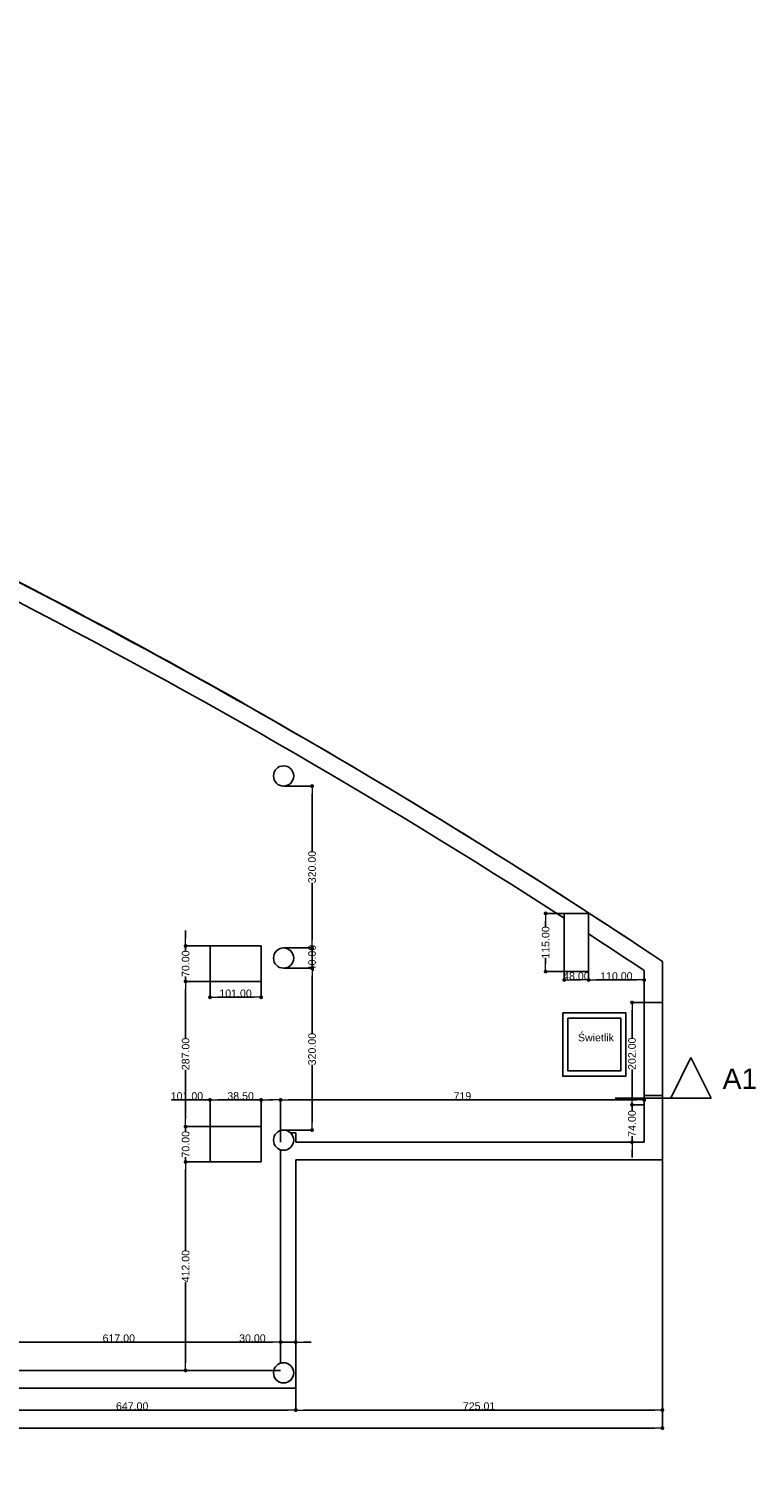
# Model space of a CAD drawing. Header units: millimetres. Extents: x -175445 to -20415, y -559200 to 231527.
# Tile 131 of 256: x -80090 to -65719, y -180731 to -152445. Entities that reach past the tile are written whole.
import ezdxf

# ---------------------------------------------------------------- set-up
doc = ezdxf.new("R2010")
doc.units = ezdxf.units.MM
doc.header["$MEASUREMENT"] = 0
doc.linetypes.add('Wipeout_Contour', pattern=[1000, 0, -1000])
for name, color, linetype in [('Polilinia', 7, 'Continuous'), ('Płaszczyzna odcinająca', 7, 'Continuous'), ('Strop', 7, 'Continuous'), ('Słup', 7, 'Continuous'), ('Tekst', 7, 'Continuous'), ('Wymiary', 63, 'Continuous'), ('Ściana', 7, 'Continuous')]:
    doc.layers.add(name, color=color, linetype=linetype)
doc.styles.add('Arial', font='txt')
doc.styles.add('Times new roman', font='txt')
doc.dimstyles.new('GENERATED_STYLE__1', dxfattribs={"dimtxt": 150, "dimasz": 152, "dimexe": 0.18, "dimexo": 0, "dimgap": 0.09, "dimtad": 1, "dimtih": 1, "dimtoh": 1, "dimlfac": 0.1, "dimzin": 0, "dimdsep": 46, "dimtxsty": 'Arial', "dimblk": 'ARROWHEAD_11', "dimblk1": 'ARROWHEAD_11', "dimblk2": 'ARROWHEAD_11', "dimcen": 0.09, "dimclrd": 114, "dimclre": 114, "dimclrt": 114, "dimazin": 0, "dimtfac": 1, "dimtdec": 4, "dimtmove": 0, "dimatfit": 3, "dimfxl": 1, "dimtolj": 1, "dimtzin": 0, "dimarcsym": 0})
doc.dimstyles.new('GENERATED_STYLE__2', dxfattribs={"dimtxt": 150, "dimasz": 152, "dimexe": 0.18, "dimexo": 0, "dimgap": 0.09, "dimtad": 1, "dimlfac": 0.1, "dimzin": 0, "dimdsep": 46, "dimtxsty": 'Arial', "dimblk": 'ARROWHEAD_11', "dimblk1": 'ARROWHEAD_11', "dimblk2": 'ARROWHEAD_11', "dimcen": 0.09, "dimclrd": 114, "dimclre": 114, "dimclrt": 114, "dimazin": 0, "dimtfac": 1, "dimtdec": 4, "dimtmove": 0, "dimatfit": 3, "dimfxl": 1, "dimtolj": 1, "dimtzin": 0, "dimarcsym": 0})

# ---------------------------------------------------------------- blocks, each defined once
blk = doc.blocks.new('ARROWHEAD_11')
at = {"color": 0, "linetype": 'Continuous', "lineweight": 0}
blk.add_line((0, 0), (-1, 0), dxfattribs=at)
at = {"color": 0, "linetype": 'Continuous', "lineweight": 0, "const_width": 0.25, "flags": 128}
blk.add_lwpolyline([(-0.125, 0, 1), (0.125, 0, 1)], format="xyb", close=True, dxfattribs=at)
blk = doc.blocks.new('*D1140')
at = {"layer": 'Defpoints', "color": 0}
for p in [(-81278, -171513), (-75108, -176623), (-75108, -178413)]:
    blk.add_point(p, dxfattribs=at)
at = {"layer": 'Wymiary', "color": 114, "lineweight": -2}
for p, q in [((-81278, -171513), (-81278, -178413)), ((-75108, -176623), (-75108, -178413)), ((-81126, -178413), (-75260, -178413))]:
    blk.add_line(p, q, dxfattribs=at)
at = {"layer": 'Wymiary', "color": 114, "lineweight": -2, "xscale": 152, "yscale": 152, "zscale": 152, "rotation": 180}
blk.add_blockref('ARROWHEAD_11', (-81278, -178413), dxfattribs=at)
at = {"layer": 'Wymiary', "color": 114, "lineweight": -2, "xscale": 152, "yscale": 152, "zscale": 152}
blk.add_blockref('ARROWHEAD_11', (-75108, -178413), dxfattribs=at)
at = {"layer": 'Wymiary', "color": 114, "lineweight": 13, "insert": (-78307, -178336), "char_height": 150, "attachment_point": 5, "style": 'Arial'}
blk.add_mtext('\\A1;617.00', dxfattribs=at)
blk = doc.blocks.new('*D1141')
at = {"layer": 'Defpoints', "color": 0}
for p in [(-75108, -176623), (-74808, -176623), (-74808, -178413)]:
    blk.add_point(p, dxfattribs=at)
at = {"layer": 'Wymiary', "color": 114, "lineweight": -2}
for p, q in [((-75108, -176623), (-75108, -178413)), ((-74808, -176623), (-74808, -178413)), ((-75918, -178413), (-75412, -178413)), ((-75412, -178413), (-75260, -178413)), ((-75108, -178413), (-74808, -178413)), ((-74656, -178413), (-74504, -178413))]:
    blk.add_line(p, q, dxfattribs=at)
at = {"layer": 'Wymiary', "color": 114, "lineweight": -2, "xscale": 152, "yscale": 152, "zscale": 152}
blk.add_blockref('ARROWHEAD_11', (-75108, -178413), dxfattribs=at)
at = {"layer": 'Wymiary', "color": 114, "lineweight": -2, "xscale": 152, "yscale": 152, "zscale": 152, "rotation": 180}
blk.add_blockref('ARROWHEAD_11', (-74808, -178413), dxfattribs=at)
at = {"layer": 'Wymiary', "color": 114, "lineweight": 13, "insert": (-75665, -178336), "char_height": 150, "attachment_point": 5, "style": 'Arial'}
blk.add_mtext('\\A1;30.00', dxfattribs=at)
blk = doc.blocks.new('*D1733')
at = {"layer": 'Defpoints', "color": 0}
for p in [(-81278, -179321), (-74808, -179321), (-74808, -179755)]:
    blk.add_point(p, dxfattribs=at)
at = {"layer": 'Wymiary', "color": 114, "lineweight": -2}
for p, q in [((-81278, -179321), (-81278, -179755)), ((-74808, -179321), (-74808, -179755)), ((-81126, -179755), (-74960, -179755))]:
    blk.add_line(p, q, dxfattribs=at)
at = {"layer": 'Wymiary', "color": 114, "lineweight": -2, "xscale": 152, "yscale": 152, "zscale": 152, "rotation": 180}
blk.add_blockref('ARROWHEAD_11', (-81278, -179755), dxfattribs=at)
at = {"layer": 'Wymiary', "color": 114, "lineweight": -2, "xscale": 152, "yscale": 152, "zscale": 152}
blk.add_blockref('ARROWHEAD_11', (-74808, -179755), dxfattribs=at)
at = {"layer": 'Wymiary', "color": 114, "lineweight": 13, "insert": (-78043, -179679), "char_height": 150, "attachment_point": 5, "style": 'Arial'}
blk.add_mtext('\\A1;647.00', dxfattribs=at)
blk = doc.blocks.new('*D1734')
at = {"layer": 'Defpoints', "color": 0}
for p in [(-67558, -174461), (-74808, -179321), (-67558, -179755)]:
    blk.add_point(p, dxfattribs=at)
at = {"layer": 'Wymiary', "color": 114, "lineweight": -2}
for p, q in [((-67558, -174461), (-67558, -179755)), ((-74808, -179321), (-74808, -179755)), ((-74656, -179755), (-67710, -179755))]:
    blk.add_line(p, q, dxfattribs=at)
at = {"layer": 'Wymiary', "color": 114, "lineweight": -2, "xscale": 152, "yscale": 152, "zscale": 152, "rotation": 180}
blk.add_blockref('ARROWHEAD_11', (-74808, -179755), dxfattribs=at)
at = {"layer": 'Wymiary', "color": 114, "lineweight": -2, "xscale": 152, "yscale": 152, "zscale": 152}
blk.add_blockref('ARROWHEAD_11', (-67558, -179755), dxfattribs=at)
at = {"layer": 'Wymiary', "color": 114, "lineweight": 13, "insert": (-71183, -179679), "char_height": 150, "attachment_point": 5, "style": 'Arial'}
blk.add_mtext('\\A1;725.01', dxfattribs=at)
blk = doc.blocks.new('*D1735')
at = {"layer": 'Defpoints', "color": 0}
for p in [(-67558, -174461), (-67558, -180112), (-140258, -180731)]:
    blk.add_point(p, dxfattribs=at)
at = {"layer": 'Wymiary', "color": 114, "lineweight": -2}
for p, q in [((-67558, -174461), (-67558, -180112)), ((-140258, -180731), (-140258, -180112)), ((-140106, -180112), (-67710, -180112))]:
    blk.add_line(p, q, dxfattribs=at)
at = {"layer": 'Wymiary', "color": 114, "lineweight": -2, "xscale": 152, "yscale": 152, "zscale": 152, "rotation": 180}
blk.add_blockref('ARROWHEAD_11', (-140258, -180112), dxfattribs=at)
at = {"layer": 'Wymiary', "color": 114, "lineweight": -2, "xscale": 152, "yscale": 152, "zscale": 152}
blk.add_blockref('ARROWHEAD_11', (-67558, -180112), dxfattribs=at)
at = {"layer": 'Wymiary', "color": 114, "lineweight": 13, "insert": (-103908, -180036), "char_height": 150, "attachment_point": 5, "style": 'Arial'}
blk.add_mtext('\\A1;7270.01', dxfattribs=at)
blk = doc.blocks.new('*D1755')
at = {"layer": 'Defpoints', "color": 0}
for p in [(-76985, -174851), (-76503, -174851), (-75108, -178971)]:
    blk.add_point(p, dxfattribs=at)
at = {"layer": 'Wymiary', "color": 114, "lineweight": -2}
for p, q in [((-76503, -174851), (-76985, -174851)), ((-76985, -175003), (-76985, -176596)), ((-76985, -178819), (-76985, -177225)), ((-75108, -178971), (-76985, -178971))]:
    blk.add_line(p, q, dxfattribs=at)
at = {"layer": 'Wymiary', "color": 114, "lineweight": -2, "xscale": 152, "yscale": 152, "zscale": 152}
for p, rotation in [((-76985, -174851), 90), ((-76985, -178971), 270)]:
    blk.add_blockref('ARROWHEAD_11', p, dxfattribs=dict(at, rotation=rotation))
at = {"layer": 'Wymiary', "color": 114, "lineweight": 13, "insert": (-76985, -176911), "char_height": 150, "attachment_point": 5, "rotation": 90, "style": 'Arial'}
blk.add_mtext('\\A1;412.00', dxfattribs=at)
blk = doc.blocks.new('*D1756')
at = {"layer": 'Defpoints', "color": 0}
for p in [(-76985, -174151), (-76503, -174151), (-76503, -174851)]:
    blk.add_point(p, dxfattribs=at)
at = {"layer": 'Wymiary', "color": 114, "lineweight": -2}
for p, q in [((-76985, -173999), (-76985, -173847)), ((-76503, -174151), (-76985, -174151)), ((-76985, -174151), (-76985, -174248)), ((-76985, -174851), (-76985, -174753)), ((-76503, -174851), (-76985, -174851)), ((-76985, -175003), (-76985, -175155))]:
    blk.add_line(p, q, dxfattribs=at)
at = {"layer": 'Wymiary', "color": 114, "lineweight": -2, "xscale": 152, "yscale": 152, "zscale": 152}
for p, rotation in [((-76985, -174151), 270), ((-76985, -174851), 90)]:
    blk.add_blockref('ARROWHEAD_11', p, dxfattribs=dict(at, rotation=rotation))
at = {"layer": 'Wymiary', "color": 114, "lineweight": 13, "insert": (-76985, -174501), "char_height": 150, "attachment_point": 5, "rotation": 90, "style": 'Arial'}
blk.add_mtext('\\A1;70.00', dxfattribs=at)
blk = doc.blocks.new('*D1757')
at = {"layer": 'Defpoints', "color": 0}
for p in [(-76985, -171281), (-76503, -171281), (-76503, -174151)]:
    blk.add_point(p, dxfattribs=at)
at = {"layer": 'Wymiary', "color": 114, "lineweight": -2}
for p, q in [((-76503, -171281), (-76985, -171281)), ((-76985, -171433), (-76985, -172403)), ((-76985, -173999), (-76985, -173028)), ((-76503, -174151), (-76985, -174151))]:
    blk.add_line(p, q, dxfattribs=at)
at = {"layer": 'Wymiary', "color": 114, "lineweight": -2, "xscale": 152, "yscale": 152, "zscale": 152}
for p, rotation in [((-76985, -171281), 90), ((-76985, -174151), 270)]:
    blk.add_blockref('ARROWHEAD_11', p, dxfattribs=dict(at, rotation=rotation))
at = {"layer": 'Wymiary', "color": 114, "lineweight": 13, "insert": (-76985, -172716), "char_height": 150, "attachment_point": 5, "rotation": 90, "style": 'Arial'}
blk.add_mtext('\\A1;287.00', dxfattribs=at)
blk = doc.blocks.new('*D1758')
at = {"layer": 'Defpoints', "color": 0}
for p in [(-76985, -170581), (-76503, -170581), (-76503, -171281)]:
    blk.add_point(p, dxfattribs=at)
at = {"layer": 'Wymiary', "color": 114, "lineweight": -2}
for p, q in [((-76985, -170429), (-76985, -170277)), ((-76503, -170581), (-76985, -170581)), ((-76985, -170581), (-76985, -170678)), ((-76985, -171281), (-76985, -171183)), ((-76503, -171281), (-76985, -171281)), ((-76985, -171433), (-76985, -171585))]:
    blk.add_line(p, q, dxfattribs=at)
at = {"layer": 'Wymiary', "color": 114, "lineweight": -2, "xscale": 152, "yscale": 152, "zscale": 152}
for p, rotation in [((-76985, -170581), 270), ((-76985, -171281), 90)]:
    blk.add_blockref('ARROWHEAD_11', p, dxfattribs=dict(at, rotation=rotation))
at = {"layer": 'Wymiary', "color": 114, "lineweight": 13, "insert": (-76985, -170931), "char_height": 150, "attachment_point": 5, "rotation": 90, "style": 'Arial'}
blk.add_mtext('\\A1;70.00', dxfattribs=at)
blk = doc.blocks.new('*D1759')
at = {"layer": 'Defpoints', "color": 0}
for p in [(-68158, -173721), (-67918, -173721), (-67918, -174461)]:
    blk.add_point(p, dxfattribs=at)
at = {"layer": 'Wymiary', "color": 114, "lineweight": -2}
for p, q in [((-68158, -173569), (-68158, -173417)), ((-67918, -173721), (-68158, -173721)), ((-68158, -173721), (-68158, -173838)), ((-68158, -174461), (-68158, -174343)), ((-67918, -174461), (-68158, -174461)), ((-68158, -174613), (-68158, -174765))]:
    blk.add_line(p, q, dxfattribs=at)
at = {"layer": 'Wymiary', "color": 114, "lineweight": -2, "xscale": 152, "yscale": 152, "zscale": 152}
for p, rotation in [((-68158, -173721), 270), ((-68158, -174461), 90)]:
    blk.add_blockref('ARROWHEAD_11', p, dxfattribs=dict(at, rotation=rotation))
at = {"layer": 'Wymiary', "color": 114, "lineweight": 13, "insert": (-68158, -174091), "char_height": 150, "attachment_point": 5, "rotation": 90, "style": 'Arial'}
blk.add_mtext('\\A1;74.00', dxfattribs=at)
blk = doc.blocks.new('*D1760')
at = {"layer": 'Defpoints', "color": 0}
for p in [(-68158, -171701), (-67918, -171701), (-67918, -173721)]:
    blk.add_point(p, dxfattribs=at)
at = {"layer": 'Wymiary', "color": 114, "lineweight": -2}
for p, q in [((-67918, -171701), (-68158, -171701)), ((-68158, -171853), (-68158, -172398)), ((-68158, -173569), (-68158, -173023)), ((-67918, -173721), (-68158, -173721))]:
    blk.add_line(p, q, dxfattribs=at)
at = {"layer": 'Wymiary', "color": 114, "lineweight": -2, "xscale": 152, "yscale": 152, "zscale": 152}
for p, rotation in [((-68158, -171701), 90), ((-68158, -173721), 270)]:
    blk.add_blockref('ARROWHEAD_11', p, dxfattribs=dict(at, rotation=rotation))
at = {"layer": 'Wymiary', "color": 114, "lineweight": 13, "insert": (-68158, -172711), "char_height": 150, "attachment_point": 5, "rotation": 90, "style": 'Arial'}
blk.add_mtext('\\A1;202.00', dxfattribs=at)
blk = doc.blocks.new('*D1761')
at = {"layer": 'Defpoints', "color": 0}
for p in [(-69866, -169937), (-69498, -169937), (-69498, -171087)]:
    blk.add_point(p, dxfattribs=at)
at = {"layer": 'Wymiary', "color": 114, "lineweight": -2}
for p, q in [((-69498, -169937), (-69867, -169937)), ((-69866, -170089), (-69866, -170208)), ((-69866, -170935), (-69866, -170816)), ((-69498, -171087), (-69867, -171087))]:
    blk.add_line(p, q, dxfattribs=at)
at = {"layer": 'Wymiary', "color": 114, "lineweight": -2, "xscale": 152, "yscale": 152, "zscale": 152}
for p, rotation in [((-69866, -169937), 90), ((-69866, -171087), 270)]:
    blk.add_blockref('ARROWHEAD_11', p, dxfattribs=dict(at, rotation=rotation))
at = {"layer": 'Wymiary', "color": 114, "lineweight": 13, "insert": (-69866, -170512), "char_height": 150, "attachment_point": 5, "rotation": 90, "style": 'Arial'}
blk.add_mtext('\\A1;115.00', dxfattribs=at)
blk = doc.blocks.new('*D1762')
at = {"layer": 'Defpoints', "color": 0}
for p in [(-69498, -171087), (-69018, -171087), (-69018, -171252)]:
    blk.add_point(p, dxfattribs=at)
at = {"layer": 'Wymiary', "color": 114, "lineweight": -2}
for p, q in [((-69498, -171087), (-69498, -171252)), ((-69018, -171087), (-69018, -171252)), ((-69346, -171252), (-69170, -171252))]:
    blk.add_line(p, q, dxfattribs=at)
at = {"layer": 'Wymiary', "color": 114, "lineweight": -2, "xscale": 152, "yscale": 152, "zscale": 152, "rotation": 180}
blk.add_blockref('ARROWHEAD_11', (-69498, -171252), dxfattribs=at)
at = {"layer": 'Wymiary', "color": 114, "lineweight": -2, "xscale": 152, "yscale": 152, "zscale": 152}
blk.add_blockref('ARROWHEAD_11', (-69018, -171252), dxfattribs=at)
at = {"layer": 'Wymiary', "color": 114, "lineweight": 13, "insert": (-69258, -171176), "char_height": 150, "attachment_point": 5, "style": 'Arial'}
blk.add_mtext('\\A1;48.00', dxfattribs=at)
blk = doc.blocks.new('*D1763')
at = {"layer": 'Defpoints', "color": 0}
for p in [(-69018, -171087), (-67918, -171252), (-67918, -171701)]:
    blk.add_point(p, dxfattribs=at)
at = {"layer": 'Wymiary', "color": 114, "lineweight": -2}
for p, q in [((-69018, -171087), (-69018, -171252)), ((-68866, -171252), (-68070, -171252)), ((-67918, -171701), (-67918, -171252))]:
    blk.add_line(p, q, dxfattribs=at)
at = {"layer": 'Wymiary', "color": 114, "lineweight": -2, "xscale": 152, "yscale": 152, "zscale": 152, "rotation": 180}
blk.add_blockref('ARROWHEAD_11', (-69018, -171252), dxfattribs=at)
at = {"layer": 'Wymiary', "color": 114, "lineweight": -2, "xscale": 152, "yscale": 152, "zscale": 152}
blk.add_blockref('ARROWHEAD_11', (-67918, -171252), dxfattribs=at)
at = {"layer": 'Wymiary', "color": 114, "lineweight": 13, "insert": (-68468, -171176), "char_height": 150, "attachment_point": 5, "style": 'Arial'}
blk.add_mtext('\\A1;110.00', dxfattribs=at)
blk = doc.blocks.new('*D1764')
at = {"layer": 'Defpoints', "color": 0}
for p in [(-75048, -171020), (-74485, -171020), (-75048, -174220)]:
    blk.add_point(p, dxfattribs=at)
at = {"layer": 'Wymiary', "color": 114, "lineweight": -2}
for p, q in [((-75048, -171020), (-74484, -171020)), ((-74485, -171172), (-74485, -172309)), ((-74485, -174068), (-74485, -172931)), ((-75048, -174220), (-74484, -174220))]:
    blk.add_line(p, q, dxfattribs=at)
at = {"layer": 'Wymiary', "color": 114, "lineweight": -2, "xscale": 152, "yscale": 152, "zscale": 152}
for p, rotation in [((-74485, -171020), 90), ((-74485, -174220), 270)]:
    blk.add_blockref('ARROWHEAD_11', p, dxfattribs=dict(at, rotation=rotation))
at = {"layer": 'Wymiary', "color": 114, "lineweight": 13, "insert": (-74485, -172620), "char_height": 150, "attachment_point": 5, "rotation": 90, "style": 'Arial'}
blk.add_mtext('\\A1;320.00', dxfattribs=at)
blk = doc.blocks.new('*D1765')
at = {"layer": 'Defpoints', "color": 0}
for p in [(-75048, -170620), (-74485, -170620), (-75048, -171020)]:
    blk.add_point(p, dxfattribs=at)
at = {"layer": 'Wymiary', "color": 114, "lineweight": -2}
for p, q in [((-74485, -170468), (-74485, -170316)), ((-75048, -170620), (-74484, -170620)), ((-74485, -171020), (-74485, -170620)), ((-75048, -171020), (-74484, -171020)), ((-74485, -171172), (-74485, -171324))]:
    blk.add_line(p, q, dxfattribs=at)
at = {"layer": 'Wymiary', "color": 114, "lineweight": -2, "xscale": 152, "yscale": 152, "zscale": 152}
for p, rotation in [((-74485, -170620), 270), ((-74485, -171020), 90)]:
    blk.add_blockref('ARROWHEAD_11', p, dxfattribs=dict(at, rotation=rotation))
at = {"layer": 'Wymiary', "color": 114, "lineweight": 13, "insert": (-74485, -170820), "char_height": 150, "attachment_point": 5, "rotation": 90, "style": 'Arial'}
blk.add_mtext('\\A1;40.00', dxfattribs=at)
blk = doc.blocks.new('*D1766')
at = {"layer": 'Defpoints', "color": 0}
for p in [(-75048, -167420), (-74485, -167420), (-75048, -170620)]:
    blk.add_point(p, dxfattribs=at)
at = {"layer": 'Wymiary', "color": 114, "lineweight": -2}
for p, q in [((-75048, -167420), (-74484, -167420)), ((-74485, -167572), (-74485, -168709)), ((-74485, -170468), (-74485, -169331)), ((-75048, -170620), (-74484, -170620))]:
    blk.add_line(p, q, dxfattribs=at)
at = {"layer": 'Wymiary', "color": 114, "lineweight": -2, "xscale": 152, "yscale": 152, "zscale": 152}
for p, rotation in [((-74485, -167420), 90), ((-74485, -170620), 270)]:
    blk.add_blockref('ARROWHEAD_11', p, dxfattribs=dict(at, rotation=rotation))
at = {"layer": 'Wymiary', "color": 114, "lineweight": 13, "insert": (-74485, -169020), "char_height": 150, "attachment_point": 5, "rotation": 90, "style": 'Arial'}
blk.add_mtext('\\A1;320.00', dxfattribs=at)
blk = doc.blocks.new('*D1767')
at = {"layer": 'Defpoints', "color": 0}
for p in [(-75493, -173624), (-76503, -174151), (-75493, -174151)]:
    blk.add_point(p, dxfattribs=at)
at = {"layer": 'Wymiary', "color": 114, "lineweight": -2}
for p, q in [((-77263, -173624), (-76655, -173624)), ((-76655, -173624), (-76503, -173624)), ((-76503, -174151), (-76503, -173624)), ((-76351, -173624), (-75645, -173624)), ((-75493, -174151), (-75493, -173624))]:
    blk.add_line(p, q, dxfattribs=at)
at = {"layer": 'Wymiary', "color": 114, "lineweight": -2, "xscale": 152, "yscale": 152, "zscale": 152, "rotation": 180}
blk.add_blockref('ARROWHEAD_11', (-76503, -173624), dxfattribs=at)
at = {"layer": 'Wymiary', "color": 114, "lineweight": -2, "xscale": 152, "yscale": 152, "zscale": 152}
blk.add_blockref('ARROWHEAD_11', (-75493, -173624), dxfattribs=at)
at = {"layer": 'Wymiary', "color": 114, "lineweight": 13, "insert": (-76959, -173548), "char_height": 150, "attachment_point": 5, "style": 'Arial'}
blk.add_mtext('\\A1;101.00', dxfattribs=at)
blk = doc.blocks.new('*D1768')
at = {"layer": 'Defpoints', "color": 0}
for p in [(-75108, -173624), (-75493, -174151), (-75108, -174461)]:
    blk.add_point(p, dxfattribs=at)
at = {"layer": 'Wymiary', "color": 114, "lineweight": -2}
for p, q in [((-76151, -173624), (-75645, -173624)), ((-75645, -173624), (-75493, -173624)), ((-75493, -174151), (-75493, -173624)), ((-75341, -173624), (-75260, -173624)), ((-75108, -174461), (-75108, -173624))]:
    blk.add_line(p, q, dxfattribs=at)
at = {"layer": 'Wymiary', "color": 114, "lineweight": -2, "xscale": 152, "yscale": 152, "zscale": 152, "rotation": 180}
blk.add_blockref('ARROWHEAD_11', (-75493, -173624), dxfattribs=at)
at = {"layer": 'Wymiary', "color": 114, "lineweight": -2, "xscale": 152, "yscale": 152, "zscale": 152}
blk.add_blockref('ARROWHEAD_11', (-75108, -173624), dxfattribs=at)
at = {"layer": 'Wymiary', "color": 114, "lineweight": 13, "insert": (-75898, -173548), "char_height": 150, "attachment_point": 5, "style": 'Arial'}
blk.add_mtext('\\A1;38.50', dxfattribs=at)
blk = doc.blocks.new('*D1769')
at = {"layer": 'Defpoints', "color": 0}
for p in [(-67918, -173624), (-75108, -174461), (-67918, -174461)]:
    blk.add_point(p, dxfattribs=at)
at = {"layer": 'Wymiary', "color": 114, "lineweight": -2}
for p, q in [((-75108, -174461), (-75108, -173624)), ((-74956, -173624), (-68070, -173624)), ((-67918, -174461), (-67918, -173624))]:
    blk.add_line(p, q, dxfattribs=at)
at = {"layer": 'Wymiary', "color": 114, "lineweight": -2, "xscale": 152, "yscale": 152, "zscale": 152, "rotation": 180}
blk.add_blockref('ARROWHEAD_11', (-75108, -173624), dxfattribs=at)
at = {"layer": 'Wymiary', "color": 114, "lineweight": -2, "xscale": 152, "yscale": 152, "zscale": 152}
blk.add_blockref('ARROWHEAD_11', (-67918, -173624), dxfattribs=at)
at = {"layer": 'Wymiary', "color": 114, "lineweight": 13, "insert": (-71513, -173548), "char_height": 150, "attachment_point": 5, "style": 'Arial'}
blk.add_mtext('\\A1;719', dxfattribs=at)
blk = doc.blocks.new('*D1770')
at = {"layer": 'Defpoints', "color": 0}
for p in [(-76503, -171281), (-75493, -171281), (-75493, -171595)]:
    blk.add_point(p, dxfattribs=at)
at = {"layer": 'Wymiary', "color": 114, "lineweight": -2}
for p, q in [((-76503, -171281), (-76503, -171595)), ((-75493, -171281), (-75493, -171595)), ((-76351, -171595), (-75645, -171595))]:
    blk.add_line(p, q, dxfattribs=at)
at = {"layer": 'Wymiary', "color": 114, "lineweight": -2, "xscale": 152, "yscale": 152, "zscale": 152, "rotation": 180}
blk.add_blockref('ARROWHEAD_11', (-76503, -171595), dxfattribs=at)
at = {"layer": 'Wymiary', "color": 114, "lineweight": -2, "xscale": 152, "yscale": 152, "zscale": 152}
blk.add_blockref('ARROWHEAD_11', (-75493, -171595), dxfattribs=at)
at = {"layer": 'Wymiary', "color": 114, "lineweight": 13, "insert": (-75998, -171518), "char_height": 150, "attachment_point": 5, "style": 'Arial'}
blk.add_mtext('\\A1;101.00', dxfattribs=at)

msp = doc.modelspace()

# ---------------------------------------------------------------- linework, layer by layer
at = {"layer": 'Polilinia', "flags": 128}
for points in [[(-69528.018, -171904.675), (-68278.018, -171904.675), (-68278.018, -173154.675), (-69528.018, -173154.675)], [(-69425.394, -172007.3), (-68380.643, -172007.3), (-68380.643, -173052.05), (-69425.394, -173052.05)]]:
    msp.add_lwpolyline(points, close=True, dxfattribs=at)
at = {"layer": 'Strop', "flags": 128}
msp.add_lwpolyline([(-114963.364, -152484.434, -0.034912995), (-97147.904, -156667.71, -0.03139835), (-83179.127, -161981.022, -0.003589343), (-81600.813, -162721.346, -0.015549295), (-75154.286, -166178.424, -0.0168287), (-67557.968, -170885.339), (-67557.968, -174624.675), (-74808.018, -174624.675), (-74808.018, -179320.636), (-96528.019, -179320.636), (-96528.019, -180730.636), (-140258.019, -180730.636)], format="xyb", dxfattribs=at)
at = {"layer": 'Słup'}
for p, q in [((-69017.918, -169936.834), (-69497.918, -169936.834)), ((-69497.918, -169936.834), (-69497.918, -171086.834)), ((-69017.918, -171086.834), (-69017.918, -169936.834)), ((-75493.018, -170580.661), (-76503.018, -170580.661)), ((-76503.018, -170580.661), (-76503.018, -171280.661)), ((-75493.018, -171280.661), (-75493.018, -170580.661)), ((-69497.918, -171086.834), (-69017.918, -171086.834)), ((-76503.018, -171280.661), (-75493.018, -171280.661)), ((-75493.018, -174150.661), (-76503.018, -174150.661)), ((-76503.018, -174150.661), (-76503.018, -174850.661)), ((-75493.018, -174850.661), (-75493.018, -174150.661)), ((-76503.018, -174850.661), (-75493.018, -174850.661))]:
    msp.add_line(p, q, dxfattribs=at)
for centre, start, end in [((-75048.018, -167219.837), 0, 180), ((-75048.018, -167219.837), 180, 0), ((-75048.018, -170819.837), 0, 180), ((-75048.018, -170819.837), 180, 0)]:
    msp.add_arc(centre, 200, start, end, dxfattribs=at)
at = {"layer": 'Ściana'}
msp.add_arc((-140453.307, -280112.852), 130967.865, 57.19530479, 68.83493994, dxfattribs=at)

# ---------------------------------------------------------------- texts
at = {"layer": 'Płaszczyzna odcinająca', "insert": (-65683.359, -173405.105), "char_height": 400, "attachment_point": 9, "style": 'Arial'}
msp.add_mtext('\\A1;{\\fArial|b0|i0|c238|p38;A1}', dxfattribs=at)
at = {"layer": 'Tekst', "insert": (-68872.12, -172316.285), "char_height": 150, "attachment_point": 2, "style": 'Times new roman'}
msp.add_mtext('\\A1;{\\fArial|b0|i0|c0|p38;Świetlik}', dxfattribs=at)

# ---------------------------------------------------------------- dimensions: what is measured, and where the dimension line sits
at = {"layer": 'Wymiary', "lineweight": 13}
for base, p1, p2, picture, middle in [((-74484.594, -167419.837), (-75048.018, -170619.837), (-75048.018, -167419.837), '*D1766', (-74484.594, -169019.837)), ((-69866.423, -169936.834), (-69497.918, -171086.834), (-69497.918, -169936.834), '*D1761', (-69866.423, -170511.834)), ((-76985.21, -170580.661), (-76503.018, -171280.661), (-76503.018, -170580.661), '*D1758', (-76985.21, -170930.661)), ((-74484.594, -170619.837), (-75048.018, -171019.837), (-75048.018, -170619.837), '*D1765', (-74484.594, -170819.837)), ((-76985.21, -171280.661), (-76503.018, -174150.661), (-76503.018, -171280.661), '*D1757', (-76985.21, -172715.661)), ((-76985.21, -174150.661), (-76503.018, -174850.661), (-76503.018, -174150.661), '*D1756', (-76985.21, -174500.661))]:
    dim = msp.add_linear_dim(base=base, p1=p1, p2=p2, angle=90, dimstyle='GENERATED_STYLE__2', dxfattribs=at)
    dim.commit()
    dim.dimension.update_dxf_attribs({"geometry": picture, "text_midpoint": middle, "dimtype": 160, "text_rotation": 90})
for base, p1, p2, picture, middle in [((-69017.918, -171252.214), (-69497.918, -171086.834), (-69017.918, -171086.834), '*D1762', (-69257.918, -171252.214)), ((-75493.018, -171594.79), (-76503.018, -171280.661), (-75493.018, -171280.661), '*D1770', (-75998.018, -171594.79)), ((-75493.018, -173624.38), (-76503.018, -174150.661), (-75493.018, -174150.661), '*D1767', (-76959.15, -173624.38))]:
    dim = msp.add_linear_dim(base=base, p1=p1, p2=p2, dimstyle='GENERATED_STYLE__1', dxfattribs=at)
    dim.commit()
    dim.dimension.update_dxf_attribs({"geometry": picture, "text_midpoint": middle, "dimtype": 160})

# ---------------------------------------------------------------- next in the draw order: wipeouts: each hides what was drawn before it
at = {"linetype": 'Wipeout_Contour', "lineweight": 0, "ltscale": 287501.908517}
msp.add_wipeout([(-67557.968, -171700.715), (-67557.968, -170885.331), (-67917.968, -171066.044), (-67917.968, -171700.715)], dxfattribs=at).dxf.layer = 'Ściana'
at = {"linetype": 'Wipeout_Contour', "lineweight": 0, "ltscale": 1544814.430452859}
msp.add_wipeout([(-75108.018, -178831.772), (-75048.018, -178819.837), (-74971.482, -178835.061), (-74906.597, -178878.416), (-74863.243, -178943.3), (-74848.018, -179019.837), (-74863.243, -179096.374), (-74906.597, -179161.259), (-74930.778, -179177.416), (-74808.018, -179320.636), (-74808.018, -174274.675), (-74912.196, -174274.675), (-74906.597, -174278.416), (-74863.243, -174343.3), (-74848.018, -174419.837), (-74863.243, -174496.374), (-74906.597, -174561.259), (-74971.482, -174604.613), (-75048.018, -174619.837), (-75108.018, -174607.902)], dxfattribs=at).dxf.layer = 'Ściana'

# ---------------------------------------------------------------- next in the draw order: linework, layer by layer
at = {"layer": 'Ściana', "flags": 128}
for points in [[(-67917.968, -171066.044), (-67917.968, -171700.715)], [(-67557.968, -171700.715), (-67557.968, -170885.331)], [(-67917.968, -171700.715), (-67557.968, -171700.715)], [(-67557.968, -171700.715), (-67917.968, -171700.715)], [(-74808.018, -174274.675), (-74912.196, -174274.675)], [(-74808.018, -174460.715), (-74808.018, -174274.675)], [(-75108.018, -174607.902), (-75108.018, -178831.772)], [(-74808.018, -179320.636), (-74808.018, -174810.715)]]:
    msp.add_lwpolyline(points, dxfattribs=at)
at = {"layer": 'Ściana'}
for radius, start, end in [(131317.865, 56.28198176, 63.53325138), (130967.865, 56.36909533, 56.94511884)]:
    msp.add_arc((-140453.307, -280112.852), radius, start, end, dxfattribs=at)

# ---------------------------------------------------------------- next in the draw order: dimensions: what is measured, and where the dimension line sits
at = {"layer": 'Wymiary', "lineweight": 13}
dim = msp.add_linear_dim(base=(-74484.594, -171019.837), p1=(-75048.018, -174219.837), p2=(-75048.018, -171019.837), angle=90, dimstyle='GENERATED_STYLE__2', dxfattribs=at)
dim.commit()
dim.dimension.update_dxf_attribs({"geometry": '*D1764', "text_midpoint": (-74484.594, -172619.837), "dimtype": 160, "text_rotation": 90})
for base, p1, p2, picture, middle in [((-67917.96838, -171252.21416), (-69017.91839, -171086.83408), (-67917.96838, -171700.71543), '*D1763', (-68467.94338, -171252.21416)), ((-75108.018, -178412.768), (-81278.018, -171512.982), (-75108.018, -176622.655), '*D1140', (-78306.847, -178412.768)), ((-75108.018, -173624.38), (-75493.018, -174150.661), (-75108.018, -174460.715), '*D1768', (-75897.888, -173624.38)), ((-74808.018, -178412.768), (-75108.018, -176622.655), (-74808.018, -176622.655), '*D1141', (-75664.888, -178412.768))]:
    dim = msp.add_linear_dim(base=base, p1=p1, p2=p2, dimstyle='GENERATED_STYLE__1', dxfattribs=at)
    dim.commit()
    dim.dimension.update_dxf_attribs({"geometry": picture, "text_midpoint": middle, "dimtype": 160})

# ---------------------------------------------------------------- next in the draw order: wipeouts: each hides what was drawn before it
at = {"linetype": 'Wipeout_Contour', "lineweight": 0, "ltscale": 296593.636362}
msp.add_wipeout([(-74808.018, -174810.715), (-67557.968, -174810.715), (-67557.968, -174460.715), (-74808.018, -174460.715)], dxfattribs=at).dxf.layer = 'Ściana'
at = {"linetype": 'Wipeout_Contour', "lineweight": 0, "ltscale": 857139.716485}
msp.add_wipeout([(-81278.018, -178970.636), (-81278.018, -179320.636), (-74808.018, -179320.636), (-74930.778, -179177.416), (-74971.482, -179204.613), (-75048.018, -179219.837), (-75124.555, -179204.613), (-75189.44, -179161.259), (-75232.794, -179096.374), (-75248.018, -179019.837), (-75238.232, -178970.636)], dxfattribs=at).dxf.layer = 'Ściana'

# ---------------------------------------------------------------- next in the draw order: linework, layer by layer
at = {"layer": 'Słup'}
for centre, start, end in [((-75048.018, -174419.837), 0, 180), ((-75048.018, -174419.837), 180, 0), ((-75048.018, -179019.837), 0, 180), ((-75048.018, -179019.837), 180, 0)]:
    msp.add_arc(centre, 200, start, end, dxfattribs=at)
at = {"layer": 'Ściana', "flags": 128}
for points in [[(-67917.968, -174460.715), (-74808.018, -174460.715)], [(-67557.968, -174810.715), (-67557.968, -174460.715)], [(-74808.018, -174810.715), (-67557.968, -174810.715)], [(-75238.232, -178970.636), (-81278.018, -178970.636)], [(-81278.018, -179320.636), (-74808.018, -179320.636)]]:
    msp.add_lwpolyline(points, dxfattribs=at)

# ---------------------------------------------------------------- next in the draw order: dimensions: what is measured, and where the dimension line sits
at = {"layer": 'Wymiary', "lineweight": 13}
dim = msp.add_linear_dim(base=(-76985.21, -174850.661), p1=(-75108.018, -178970.636), p2=(-76503.018, -174850.661), angle=90, dimstyle='GENERATED_STYLE__2', dxfattribs=at)
dim.commit()
dim.dimension.update_dxf_attribs({"geometry": '*D1755', "text_midpoint": (-76985.21, -176910.648), "dimtype": 160, "text_rotation": 90})
dim = msp.add_linear_dim(base=(-74808.018, -179755.251), p1=(-81278.018, -179320.636), p2=(-74808.018, -179320.636), dimstyle='GENERATED_STYLE__1', dxfattribs=at)
dim.commit()
dim.dimension.update_dxf_attribs({"geometry": '*D1733', "text_midpoint": (-78043.018, -179755.251), "dimtype": 160})

# ---------------------------------------------------------------- next in the draw order: wipeouts: each hides what was drawn before it
at = {"linetype": 'Wipeout_Contour', "lineweight": 0, "ltscale": 284124.029176}
msp.add_wipeout([(-67557.968, -174460.715), (-67557.968, -173534.675), (-67917.968, -173534.675), (-67917.968, -174460.715)], dxfattribs=at).dxf.layer = 'Ściana'

# ---------------------------------------------------------------- next in the draw order: linework, layer by layer
at = {"layer": 'Płaszczyzna odcinająca'}
msp.add_line((-67392.617, -173587.963), (-68492.617, -173587.963), dxfattribs=at)
at = {"layer": 'Ściana', "flags": 128}
for points in [[(-67917.968, -171700.715), (-67917.968, -173720.715)], [(-67557.968, -173720.715), (-67557.968, -171700.715)], [(-67557.968, -173534.675), (-67917.968, -173534.675)], [(-67917.968, -173534.675), (-67917.968, -174460.715)], [(-67557.968, -174460.715), (-67557.968, -173534.675)]]:
    msp.add_lwpolyline(points, dxfattribs=at)

# ---------------------------------------------------------------- next in the draw order: dimensions: what is measured, and where the dimension line sits
at = {"layer": 'Wymiary', "lineweight": 13}
for base, p1, p2, picture, middle in [((-68158.157, -171700.715), (-67917.968, -173720.715), (-67917.968, -171700.715), '*D1760', (-68158.157, -172710.715)), ((-68158.157, -173720.715), (-67917.968, -174460.715), (-67917.968, -173720.715), '*D1759', (-68158.157, -174090.715))]:
    dim = msp.add_linear_dim(base=base, p1=p1, p2=p2, angle=90, dimstyle='GENERATED_STYLE__2', dxfattribs=at)
    dim.commit()
    dim.dimension.update_dxf_attribs({"geometry": picture, "text_midpoint": middle, "dimtype": 160, "text_rotation": 90})
dim = msp.add_linear_dim(base=(-67917.968, -173624.38), p1=(-75108.018, -174460.715), p2=(-67917.968, -174460.715), text='719', dimstyle='GENERATED_STYLE__1', dxfattribs=at)
dim.commit()
dim.dimension.update_dxf_attribs({"geometry": '*D1769', "text_midpoint": (-71512.993, -173624.38), "dimtype": 160})
for base, p1, p2, picture, middle in [((-67557.968, -180112.207), (-140258.019, -180730.636), (-67557.968, -174460.715), '*D1735', (-103907.994, -180112.207)), ((-67557.96838, -179755.25134), (-74808.01839, -179320.63576), (-67557.96838, -174460.71543), '*D1734', (-71182.99338, -179755.25134))]:
    dim = msp.add_linear_dim(base=base, p1=p1, p2=p2, dimstyle='GENERATED_STYLE__1', dxfattribs=at)
    dim.commit()
    dim.dimension.update_dxf_attribs({"geometry": picture, "text_midpoint": middle, "dimtype": 160})

# ---------------------------------------------------------------- next in the draw order: wipeouts: each hides what was drawn before it
at = {"linetype": 'Wipeout_Contour', "lineweight": 0, "ltscale": 211585.831214}
msp.add_wipeout([(-66592.617, -173587.963), (-67392.617, -173587.963), (-66992.617, -172787.963)], dxfattribs=at).dxf.layer = 'Płaszczyzna odcinająca'

# ---------------------------------------------------------------- next in the draw order: linework, layer by layer
at = {"layer": 'Płaszczyzna odcinająca'}
for p, q in [((-67392.617, -173587.963), (-66992.617, -172787.963)), ((-66992.617, -172787.963), (-66592.617, -173587.963)), ((-66592.617, -173587.963), (-67392.617, -173587.963))]:
    msp.add_line(p, q, dxfattribs=at)

doc.saveas('drawing.dxf')
